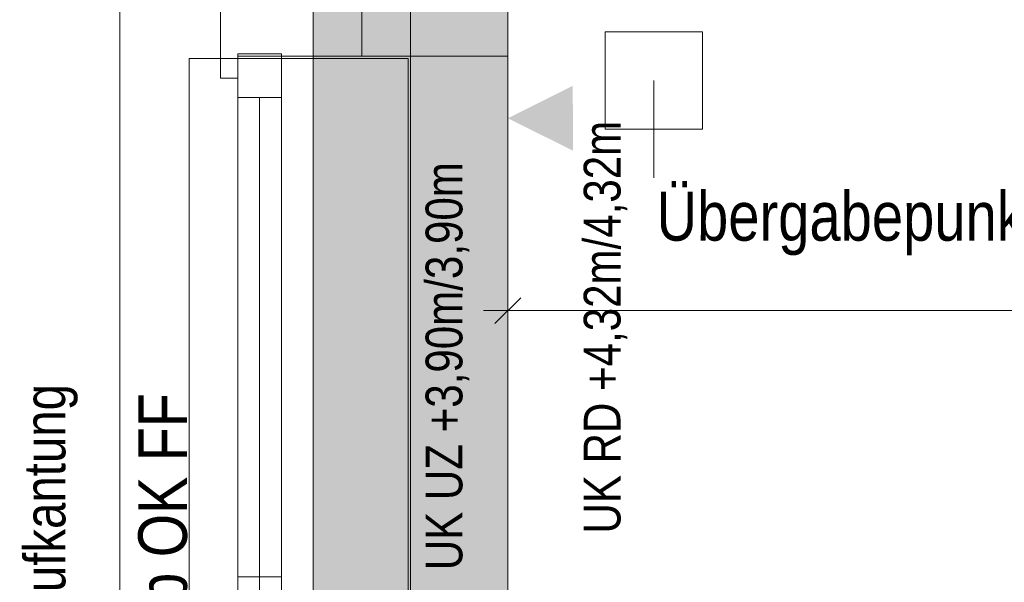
# Model space of a CAD drawing. Extents: x -500 to 300, y 62 to 1162.
# Tile 58 of 90: x -318 to -278, y 806 to 829. Entities that reach past the tile are written whole.
import ezdxf
from ezdxf.lldxf.tags import DXFTag

# ---------------------------------------------------------------- set-up
doc = ezdxf.new("R2010")
doc.units = 0
doc.layers.get('0').update_dxf_attribs({"lineweight": 13})
for name, color, linetype, lineweight, true_color in [('00_Beschriftung UZ', 3, 'Continuous', 35, 0x00ff00), ('30 -33 Aussenwände- 7 Fassade_ Elemente', 7, 'Continuous', 9, 0x00aacc), ('30 -35 Decken- 1 Konstruktion-Träger- Stahlbeton', 7, 'Continuous', 13, 0x33aa00), ('70 -72 Beschriftung- 1 Beschriftung allgemein', 7, 'Continuous', 9, 0xff6633), ('70 -72 Beschriftung- 2 Beschriftung Bauteile', 7, 'Continuous', 9, 0x9999ff), ('70 -76 Bemaßung- 2 Allgemein', 9, 'Continuous', 5, 0x808080), ('iwb_Schraffur_Unterzug', 7, 'Continuous', 5, 0xffffcc)]:
    doc.layers.add(name, color=color, linetype=linetype, lineweight=lineweight, true_color=true_color)
doc.layers.add('70 -71 Achsen- 1 Gebäudeachsen', color=7, linetype='STRICHPUNKT2-A06G93K98I', lineweight=18)
doc.styles.get("Standard").update_dxf_attribs({"font": 'ARIALN.TTF'})
tags = doc.linetypes.add('fein_strichliert-A06G93KA8I', pattern=[4, 1, -2, 1]).pattern_tags.tags
tags[8:9] = [DXFTag(74, 4), DXFTag(75, 0), DXFTag(340, '0'), DXFTag(46, 0.0), DXFTag(50, 0.0), DXFTag(44, 0.0), DXFTag(45, 0.0)]
tags[6:7] = [DXFTag(74, 4), DXFTag(75, 0), DXFTag(340, '0'), DXFTag(46, 0.0), DXFTag(50, 0.0), DXFTag(44, 0.0), DXFTag(45, 0.0)]
tags[4:5] = [DXFTag(74, 4), DXFTag(75, 0), DXFTag(340, '0'), DXFTag(46, 0.0), DXFTag(50, 0.0), DXFTag(44, 0.0), DXFTag(45, 0.0)]
tags = doc.linetypes.add('STRICHPUNKT2-A06G93K98I', pattern=[12.7, 6.35, -3.175, 0, -3.175]).pattern_tags.tags
tags[10:11] = [DXFTag(74, 4), DXFTag(75, 0), DXFTag(340, '0'), DXFTag(46, 0.0), DXFTag(50, 0.0), DXFTag(44, 0.0), DXFTag(45, 0.0)]
tags[8:9] = [DXFTag(74, 4), DXFTag(75, 0), DXFTag(340, '0'), DXFTag(46, 0.0), DXFTag(50, 0.0), DXFTag(44, 0.0), DXFTag(45, 0.0)]
tags[6:7] = [DXFTag(74, 4), DXFTag(75, 0), DXFTag(340, '0'), DXFTag(46, 0.0), DXFTag(50, 0.0), DXFTag(44, 0.0), DXFTag(45, 0.0)]
tags[4:5] = [DXFTag(74, 4), DXFTag(75, 0), DXFTag(340, '0'), DXFTag(46, 0.0), DXFTag(50, 0.0), DXFTag(44, 0.0), DXFTag(45, 0.0)]

# ---------------------------------------------------------------- blocks, each defined once
blk = doc.blocks.new('Referenz-A06G93KB8I')
at = {"layer": '00_Beschriftung UZ', "color": 0, "lineweight": -2}
for points in [[(-300.969, 826.233), (-298.299, 824.901), (-300.968, 823.562)], [(-295.628, 823.569), (-298.299, 824.901), (-295.63, 826.239)]]:
    blk.add_solid(points, dxfattribs=at)
at = {"layer": '30 -33 Aussenwände- 7 Fassade_ Elemente', "color": 0, "linetype": 'Continuous', "lineweight": -2, "ltscale": 0.13}
for p, q in [((-314.239, 833.053), (-314.239, 775.853)), ((-310.099, 829.853), (-310.099, 826.553)), ((-304.299, 827.453), (-304.299, 829.853)), ((-298.299, 779.053), (-298.299, 829.853)), ((-298.299, 829.853), (-298.299, 827.453)), ((-309.399, 827.553), (-307.599, 827.553)), ((-309.399, 825.753), (-309.399, 827.553)), ((-309.399, 827.553), (-307.599, 827.553)), ((-309.399, 804.453), (-309.399, 827.553)), ((-309.399, 827.453), (-304.299, 827.453)), ((-309.399, 826.553), (-309.399, 827.453)), ((-307.599, 827.553), (-307.599, 804.453)), ((-307.599, 827.553), (-307.599, 825.753)), ((-298.299, 827.453), (-304.299, 827.453)), ((-310.099, 826.553), (-309.399, 826.553)), ((-307.599, 825.753), (-309.399, 825.753)), ((-308.499, 806.053), (-308.499, 825.753)), ((-309.399, 806.053), (-307.599, 806.053)), ((-309.399, 804.453), (-309.399, 806.053)), ((-307.599, 806.053), (-307.599, 804.453))]:
    blk.add_line(p, q, dxfattribs=at)
at = {"layer": '30 -33 Aussenwände- 7 Fassade_ Elemente', "color": 0, "lineweight": -2}
for p, q in [((-311.399, 781.553), (-311.399, 827.353)), ((-311.399, 804.453), (-311.399, 827.353)), ((-311.399, 827.353), (-309.399, 827.353)), ((-309.399, 827.353), (-309.399, 825.753)), ((-307.599, 827.353), (-309.399, 827.353)), ((-307.599, 825.753), (-307.599, 827.353)), ((-302.399, 827.353), (-307.599, 827.353)), ((-302.399, 804.453), (-302.399, 827.353)), ((-302.399, 781.553), (-302.399, 827.353)), ((-309.399, 806.053), (-309.399, 825.753)), ((-309.399, 783.153), (-309.399, 825.753)), ((-309.399, 825.753), (-307.599, 825.753)), ((-308.499, 825.753), (-308.499, 783.153)), ((-308.499, 825.753), (-308.499, 806.053)), ((-307.599, 825.753), (-307.599, 783.153)), ((-307.599, 825.753), (-307.599, 806.053)), ((-309.399, 806.053), (-307.599, 806.053)), ((-309.399, 804.453), (-309.399, 806.053)), ((-307.599, 806.053), (-307.599, 804.453))]:
    blk.add_line(p, q, dxfattribs=at)
at = {"layer": '30 -35 Decken- 1 Konstruktion-Träger- Stahlbeton', "color": 0, "linetype": 'fein_strichliert-A06G93KA8I', "lineweight": -2, "ltscale": 0.13}
for p, q in [((-306.299, 995.453), (-306.299, 388.453)), ((-298.299, 995.453), (-298.299, 388.453))]:
    blk.add_line(p, q, dxfattribs=at)
at = {"layer": '70 -71 Achsen- 1 Gebäudeachsen', "color": 0, "linetype": 'STRICHPUNKT2-A06G93K98I', "lineweight": -2, "ltscale": 0.13}
blk.add_line((-302.299, 1084.393), (-302.299, 84.953), dxfattribs=at)
at = {"layer": '70 -72 Beschriftung- 1 Beschriftung allgemein', "color": 0, "linetype": 'fein_strichliert-A06G93KA8I', "lineweight": -2, "ltscale": 0.13}
for p, q in [((-294.299, 828.453), (-290.299, 828.453)), ((-294.299, 824.453), (-294.299, 828.453)), ((-290.299, 828.453), (-290.299, 824.453)), ((-290.299, 824.453), (-294.299, 824.453))]:
    blk.add_line(p, q, dxfattribs=at)
at = {"layer": '70 -72 Beschriftung- 1 Beschriftung allgemein', "color": 0, "linetype": 'Continuous', "lineweight": -2, "ltscale": 0.13}
blk.add_line((-292.299, 822.453), (-292.299, 826.453), dxfattribs=at)
at = {"layer": '70 -76 Bemaßung- 2 Allgemein', "color": 0, "linetype": 'Continuous', "lineweight": -2, "ltscale": 0.13}
for p, q in [((-298.299, 819.491), (-298.299, 815.991)), ((-298.829, 816.46), (-297.768, 817.521)), ((-299.299, 816.991), (-297.238, 816.991)), ((-147.359, 816.991), (-297.238, 816.991))]:
    blk.add_line(p, q, dxfattribs=at)
at = {"layer": '00_Beschriftung UZ', "color": 0, "linetype": 'ByBlock', "lineweight": -2, "ltscale": 0.13, "char_height": 1.51033, "attachment_point": 1, "rotation": 90}
for s, insert in [('{\\fArial Narrow;UK RD +4,32m/4,32m}', (-295.181, 807.826)), ('{\\fArial Narrow;UK UZ +3,90m/3,90m}', (-301.678, 806.319))]:
    blk.add_mtext(s, dxfattribs=dict(at, insert=insert))
at = {"layer": '30 -33 Aussenwände- 7 Fassade_ Elemente', "color": 0, "linetype": 'ByBlock', "lineweight": -2, "ltscale": 0.13, "insert": (-313.483, 791.956), "char_height": 2, "attachment_point": 1, "rotation": 90}
blk.add_mtext('{\\fArial Narrow;BRH 85cm ab OK FF}', dxfattribs=at)
at = {"layer": '70 -72 Beschriftung- 1 Beschriftung allgemein', "color": 0, "linetype": 'Continuous', "lineweight": -2, "ltscale": 0.13, "insert": (-292.19, 821.881), "char_height": 2.01377, "attachment_point": 1}
blk.add_mtext('{\\fArial Narrow;Übergabepunkt TGA}', dxfattribs=at)
at = {"layer": '70 -72 Beschriftung- 2 Beschriftung Bauteile', "color": 0, "linetype": 'Continuous', "lineweight": -2, "ltscale": 0.13, "insert": (-318.179, 793.076), "char_height": 1.7, "attachment_point": 1, "rotation": 90}
blk.add_mtext('{\\fArial Narrow;Außenkante Aufkantung}', dxfattribs=at)
blk = doc.blocks.new('Referenz-A06G93KD8I')
at = {"layer": 'iwb_Schraffur_Unterzug', "linetype": 'Continuous', "ltscale": 0.13}
blk.add_hatch(color=256, dxfattribs=at).paths.add_polyline_path([(-302.298, 995.453), (-298.298, 995.453), (-298.298, 553.453), (-306.298, 553.453), (-306.298, 995.453)])
blk.add_solid([(-306.28, 223.382), (-306.28, 995.453), (-298.28, 223.382), (-298.28, 995.453)], dxfattribs=at)

msp = doc.modelspace()

# ---------------------------------------------------------------- block references
at = {"color": 8, "lineweight": 13, "ltscale": 0.13, "true_color": 0x808080}
msp.add_blockref('Referenz-A06G93KB8I', (0, 0), dxfattribs=at)
at = {"color": 8, "lineweight": 25, "ltscale": 0.25, "true_color": 0x808080}
msp.add_blockref('Referenz-A06G93KD8I', (0, 0), dxfattribs=at)

doc.saveas('drawing.dxf')
